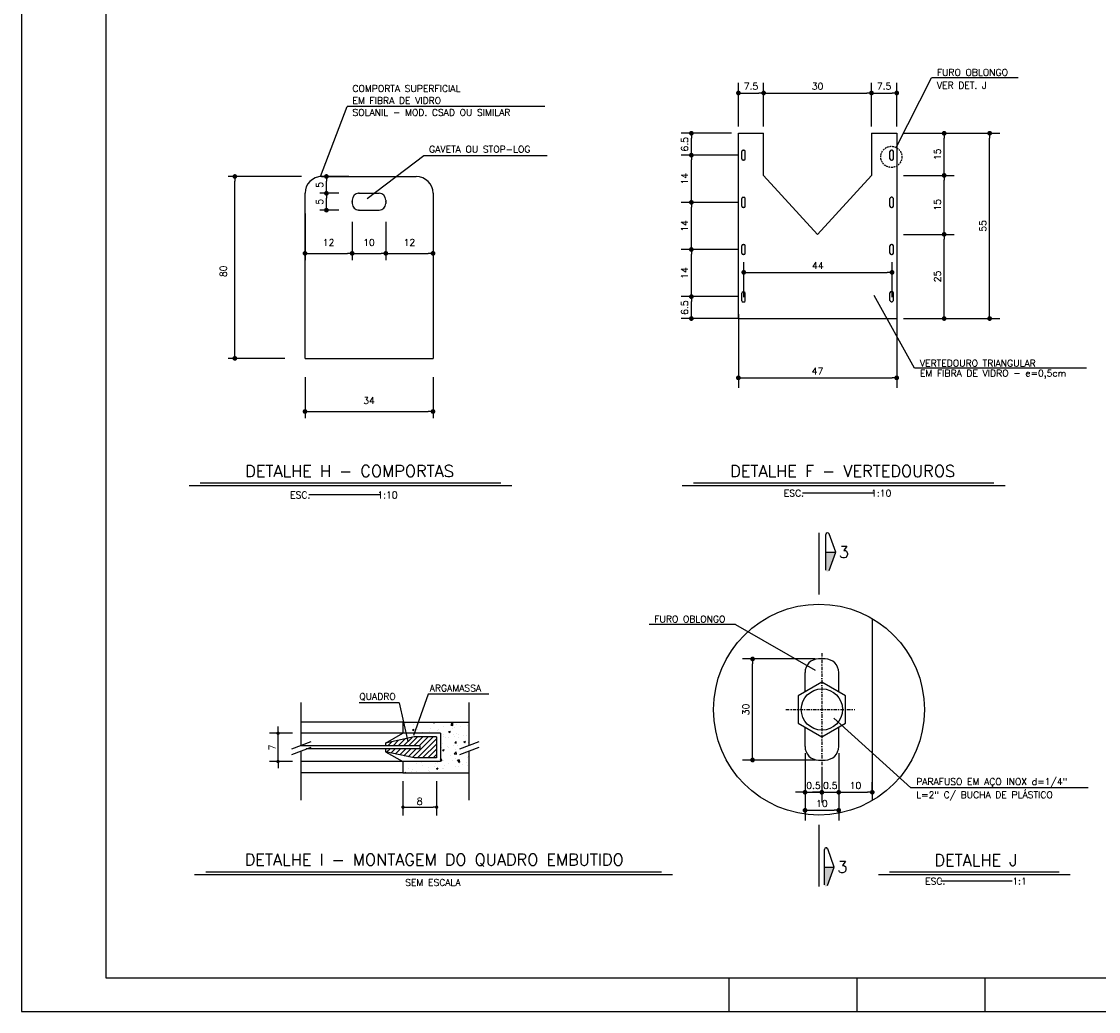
# Model space of a CAD drawing. Extents: x -11351 to -7146, y -6418 to -3448.
# Tile 1 of 10: x -11351 to -9753, y -6418 to -4948. Entities that reach past the tile are written whole.
import ezdxf
from ezdxf.enums import TextEntityAlignment as Align

# ---------------------------------------------------------------- set-up
doc = ezdxf.new("R2010")
doc.units = 0
doc.header["$LTSCALE"] = 10
doc.header["$MEASUREMENT"] = 0
for name, pattern in [('CENTERX2', [101.6, 63.5, -12.7, 12.7, -12.7]), ('DASHDOT', [1, 0.5, -0.25, 0, -0.25]), ('HIDDEN', [0.375, 0.25, -0.125])]:
    doc.linetypes.add(name, pattern=pattern)
doc.layers.get('0').update_dxf_attribs({"linetype": 'CONTINUOUS'})
doc.layers.get('DEFPOINTS').update_dxf_attribs({"linetype": 'CONTINUOUS'})
for name, color, linetype in [('EIXO', 7, 'DASHDOT'), ('PADRÃO', 5, 'CONTINUOUS'), ('RELAÇÀO', 2, 'CONTINUOUS'), ('TEXTO', 2, 'CONTINUOUS')]:
    doc.layers.add(name, color=color, linetype=linetype)
doc.styles.add('ROMAND', font='ROMANS.SHX', dxfattribs={"oblique": 15, "height": 800})
doc.styles.add('ROMANS', font='romans.shx')
doc.dimstyles.new('DIM1', dxfattribs={"dimtxt": 10, "dimasz": 7, "dimexe": 10, "dimexo": 20, "dimgap": 5, "dimtad": 1, "dimdec": 0, "dimzin": 0, "dimdsep": 46, "dimtxsty": 'ROMANS', "dimblk": 'DOT', "dimblk1": 'DOT', "dimblk2": 'DOT', "dimsah": 1, "dimcen": 0, "dimclrd": 6, "dimclre": 6, "dimclrt": 2, "dimadec": 0, "dimazin": 0, "dimtfac": 1e-07, "dimtdec": 0, "dimtix": 1, "dimtmove": 2, "dimatfit": 3, "dimldrblk": 'DOT', "dimfxl": 0, "dimtolj": 1, "dimtzin": 0, "dimarcsym": 0})

# ---------------------------------------------------------------- blocks, each defined once
blk = doc.blocks.new('DOT')
at = {"color": 0, "linetype": 'ByBlock'}
blk.add_line((-0.5, 0), (-1, 0), dxfattribs=at)
at = {"color": 0, "linetype": 'ByBlock', "const_width": 0.5}
blk.add_lwpolyline([(-0.25, 0, 1), (0.25, 0, 1)], format="xyb", close=True, dxfattribs=at)
blk = doc.blocks.new('*D4')
at = {"color": 9, "lineweight": -2}
for p, q in [((-10042.1, -5176.5), (-9966.7, -5176.5)), ((-9981.7, -5257), (-9981.7, -5183.5)), ((-10042.1, -5264), (-9966.7, -5264))]:
    blk.add_line(p, q, dxfattribs=at)
at = {"layer": 'DEFPOINTS', "color": 0}
for p in [(-10052.1, -5176.5), (-9981.7, -5176.5), (-10052.1, -5264)]:
    blk.add_point(p, dxfattribs=at)
at = {"color": 9, "lineweight": -2, "xscale": 7, "yscale": 7, "zscale": 7}
for p, rotation in [((-9981.7, -5176.5), 90), ((-9981.7, -5264), 270)]:
    blk.add_blockref('DOT', p, dxfattribs=dict(at, rotation=rotation))
at = {"color": 3, "insert": (-9991.7, -5220.3), "char_height": 10, "attachment_point": 5, "rotation": 90, "style": 'ROMANS'}
blk.add_mtext('\\A1;15', dxfattribs=at)
blk = doc.blocks.new('_DOT')
at = {"color": 0, "linetype": 'ByBlock'}
blk.add_line((-0.5, 0), (-1, 0), dxfattribs=at)
at = {"color": 0, "linetype": 'ByBlock', "const_width": 0.5}
blk.add_lwpolyline([(-0.25, 0, 1), (0.25, 0, 1)], format="xyb", close=True, dxfattribs=at)
blk = doc.blocks.new('*D5')
at = {"color": 9, "lineweight": -2}
for p, q in [((-10287.2, -5286.5), (-10371.9, -5286.5)), ((-10356.9, -5349.5), (-10356.9, -5293.5)), ((-10287.2, -5356.5), (-10371.9, -5356.5))]:
    blk.add_line(p, q, dxfattribs=at)
at = {"layer": 'DEFPOINTS', "color": 0}
for p in [(-10356.9, -5286.5), (-10277.2, -5286.5), (-10277.2, -5356.5)]:
    blk.add_point(p, dxfattribs=at)
at = {"color": 9, "lineweight": -2, "xscale": 7, "yscale": 7, "zscale": 7}
for p, rotation in [((-10356.9, -5286.5), 90), ((-10356.9, -5356.5), 270)]:
    blk.add_blockref('DOT', p, dxfattribs=dict(at, rotation=rotation))
at = {"color": 3, "insert": (-10366.9, -5321.5), "char_height": 10, "attachment_point": 5, "rotation": 90, "style": 'ROMANS'}
blk.add_mtext('\\A1;14', dxfattribs=at)
blk = doc.blocks.new('*D6')
at = {"color": 9, "lineweight": -2}
for p, q in [((-10042.1, -5114), (-9899.2, -5114)), ((-9914.2, -5382), (-9914.2, -5121)), ((-10042.1, -5389), (-9899.2, -5389))]:
    blk.add_line(p, q, dxfattribs=at)
at = {"layer": 'DEFPOINTS', "color": 0}
for p in [(-10052.1, -5114), (-9914.2, -5114), (-10052.1, -5389)]:
    blk.add_point(p, dxfattribs=at)
at = {"color": 9, "lineweight": -2, "xscale": 7, "yscale": 7, "zscale": 7}
for p, rotation in [((-9914.2, -5114), 90), ((-9914.2, -5389), 270)]:
    blk.add_blockref('DOT', p, dxfattribs=dict(at, rotation=rotation))
at = {"color": 3, "insert": (-9924.2, -5251.5), "char_height": 10, "attachment_point": 5, "rotation": 90, "style": 'ROMANS'}
blk.add_mtext('\\A1;55', dxfattribs=at)
blk = doc.blocks.new('*D7')
at = {"color": 9, "lineweight": -2}
for p, q in [((-10042.1, -5264), (-9966.7, -5264)), ((-9981.7, -5382), (-9981.7, -5271)), ((-10042.1, -5389), (-9966.7, -5389))]:
    blk.add_line(p, q, dxfattribs=at)
at = {"layer": 'DEFPOINTS', "color": 0}
for p in [(-10052.1, -5264), (-9981.7, -5264), (-10052.1, -5389)]:
    blk.add_point(p, dxfattribs=at)
at = {"color": 9, "lineweight": -2, "xscale": 7, "yscale": 7, "zscale": 7}
for p, rotation in [((-9981.7, -5264), 90), ((-9981.7, -5389), 270)]:
    blk.add_blockref('DOT', p, dxfattribs=dict(at, rotation=rotation))
at = {"color": 3, "insert": (-9991.7, -5326.5), "char_height": 10, "attachment_point": 5, "rotation": 90, "style": 'ROMANS'}
blk.add_mtext('\\A1;25', dxfattribs=at)
blk = doc.blocks.new('*D8')
at = {"color": 9, "lineweight": -2}
for p, q in [((-10287.1, -5382.5), (-10287.1, -5492)), ((-10052.1, -5382.5), (-10052.1, -5492)), ((-10280.1, -5477), (-10059.1, -5477))]:
    blk.add_line(p, q, dxfattribs=at)
at = {"layer": 'DEFPOINTS', "color": 0}
for p in [(-10287.1, -5372.5), (-10052.1, -5372.5), (-10052.1, -5477)]:
    blk.add_point(p, dxfattribs=at)
at = {"color": 9, "lineweight": -2, "xscale": 7, "yscale": 7, "zscale": 7, "rotation": 180}
blk.add_blockref('DOT', (-10287.1, -5477), dxfattribs=at)
at = {"color": 9, "lineweight": -2, "xscale": 7, "yscale": 7, "zscale": 7}
blk.add_blockref('DOT', (-10052.1, -5477), dxfattribs=at)
at = {"color": 3, "insert": (-10169.6, -5467), "char_height": 10, "attachment_point": 5, "style": 'ROMANS'}
blk.add_mtext('\\A1;47', dxfattribs=at)
blk = doc.blocks.new('*D9')
at = {"color": 9, "lineweight": -2}
for p, q in [((-10287.2, -5356.5), (-10371.9, -5356.5)), ((-10356.9, -5382), (-10356.9, -5363.5)), ((-10287.2, -5389), (-10371.9, -5389))]:
    blk.add_line(p, q, dxfattribs=at)
at = {"layer": 'DEFPOINTS', "color": 0}
for p in [(-10356.9, -5356.5), (-10277.2, -5356.5), (-10277.2, -5389)]:
    blk.add_point(p, dxfattribs=at)
at = {"color": 9, "lineweight": -2, "xscale": 7, "yscale": 7, "zscale": 7}
for p, rotation in [((-10356.9, -5356.5), 90), ((-10356.9, -5389), 270)]:
    blk.add_blockref('DOT', p, dxfattribs=dict(at, rotation=rotation))
at = {"color": 3, "insert": (-10366.9, -5372.8), "char_height": 10, "attachment_point": 5, "rotation": 90, "style": 'ROMANS'}
blk.add_mtext('\\A1;6.5', dxfattribs=at)
blk = doc.blocks.new('*D10')
at = {"color": 9, "lineweight": -2}
for p, q in [((-10279.2, -5357.4), (-10279.2, -5305.4)), ((-10059.1, -5357.4), (-10059.1, -5305.4)), ((-10272.2, -5320.4), (-10066.1, -5320.4))]:
    blk.add_line(p, q, dxfattribs=at)
at = {"layer": 'DEFPOINTS', "color": 0}
for p in [(-10059.1, -5320.4), (-10279.2, -5367.4), (-10059.1, -5367.4)]:
    blk.add_point(p, dxfattribs=at)
at = {"color": 9, "lineweight": -2, "xscale": 7, "yscale": 7, "zscale": 7, "rotation": 180}
blk.add_blockref('DOT', (-10279.2, -5320.4), dxfattribs=at)
at = {"color": 9, "lineweight": -2, "xscale": 7, "yscale": 7, "zscale": 7}
blk.add_blockref('DOT', (-10059.1, -5320.4), dxfattribs=at)
at = {"color": 3, "insert": (-10169.1, -5310.4), "char_height": 10, "attachment_point": 5, "style": 'ROMANS'}
blk.add_mtext('\\A1;44', dxfattribs=at)
blk = doc.blocks.new('*D11')
at = {"color": 9, "lineweight": -2}
for p, q in [((-10042.1, -5114), (-9966.7, -5114)), ((-9981.7, -5169.5), (-9981.7, -5121)), ((-10042.1, -5176.5), (-9966.7, -5176.5))]:
    blk.add_line(p, q, dxfattribs=at)
at = {"layer": 'DEFPOINTS', "color": 0}
for p in [(-10052.1, -5114), (-9981.7, -5114), (-10052.1, -5176.5)]:
    blk.add_point(p, dxfattribs=at)
at = {"color": 9, "lineweight": -2, "xscale": 7, "yscale": 7, "zscale": 7}
for p, rotation in [((-9981.7, -5114), 90), ((-9981.7, -5176.5), 270)]:
    blk.add_blockref('DOT', p, dxfattribs=dict(at, rotation=rotation))
at = {"color": 3, "insert": (-9991.7, -5145.3), "char_height": 10, "attachment_point": 5, "rotation": 90, "style": 'ROMANS'}
blk.add_mtext('\\A1;15', dxfattribs=at)
blk = doc.blocks.new('*D12')
at = {"color": 9, "lineweight": -2}
for p, q in [((-10089.6, -5104), (-10089.6, -5039.2)), ((-10052.1, -5104), (-10052.1, -5039.2)), ((-10082.6, -5054.2), (-10059.1, -5054.2))]:
    blk.add_line(p, q, dxfattribs=at)
at = {"layer": 'DEFPOINTS', "color": 0}
for p in [(-10052.1, -5054.2), (-10089.6, -5114), (-10052.1, -5114)]:
    blk.add_point(p, dxfattribs=at)
at = {"color": 9, "lineweight": -2, "xscale": 7, "yscale": 7, "zscale": 7, "rotation": 180}
blk.add_blockref('DOT', (-10089.6, -5054.2), dxfattribs=at)
at = {"color": 9, "lineweight": -2, "xscale": 7, "yscale": 7, "zscale": 7}
blk.add_blockref('DOT', (-10052.1, -5054.2), dxfattribs=at)
at = {"color": 3, "insert": (-10070.9, -5044.2), "char_height": 10, "attachment_point": 5, "style": 'ROMANS'}
blk.add_mtext('\\A1;7.5', dxfattribs=at)
blk = doc.blocks.new('*D13')
at = {"color": 9, "lineweight": -2}
for p, q in [((-10287.1, -5104), (-10287.1, -5039.2)), ((-10249.6, -5104), (-10249.6, -5039.2)), ((-10280.1, -5054.2), (-10256.6, -5054.2))]:
    blk.add_line(p, q, dxfattribs=at)
at = {"layer": 'DEFPOINTS', "color": 0}
for p in [(-10249.6, -5054.2), (-10287.1, -5114), (-10249.6, -5114)]:
    blk.add_point(p, dxfattribs=at)
at = {"color": 9, "lineweight": -2, "xscale": 7, "yscale": 7, "zscale": 7, "rotation": 180}
blk.add_blockref('DOT', (-10287.1, -5054.2), dxfattribs=at)
at = {"color": 9, "lineweight": -2, "xscale": 7, "yscale": 7, "zscale": 7}
blk.add_blockref('DOT', (-10249.6, -5054.2), dxfattribs=at)
at = {"color": 3, "insert": (-10268.4, -5044.2), "char_height": 10, "attachment_point": 5, "style": 'ROMANS'}
blk.add_mtext('\\A1;7.5', dxfattribs=at)
blk = doc.blocks.new('*D14')
at = {"color": 9, "lineweight": -2}
for p, q in [((-10249.6, -5104), (-10249.6, -5039.2)), ((-10089.6, -5104), (-10089.6, -5039.2)), ((-10242.6, -5054.2), (-10096.6, -5054.2))]:
    blk.add_line(p, q, dxfattribs=at)
at = {"layer": 'DEFPOINTS', "color": 0}
for p in [(-10089.6, -5054.2), (-10249.6, -5114), (-10089.6, -5114)]:
    blk.add_point(p, dxfattribs=at)
at = {"color": 9, "lineweight": -2, "xscale": 7, "yscale": 7, "zscale": 7, "rotation": 180}
blk.add_blockref('DOT', (-10249.6, -5054.2), dxfattribs=at)
at = {"color": 9, "lineweight": -2, "xscale": 7, "yscale": 7, "zscale": 7}
blk.add_blockref('DOT', (-10089.6, -5054.2), dxfattribs=at)
at = {"color": 3, "insert": (-10169.6, -5044.2), "char_height": 10, "attachment_point": 5, "style": 'ROMANS'}
blk.add_mtext('\\A1;30', dxfattribs=at)
blk = doc.blocks.new('*D15')
at = {"color": 9, "lineweight": -2}
for p, q in [((-10297.1, -5114), (-10371.9, -5114)), ((-10356.9, -5139.5), (-10356.9, -5121)), ((-10287.2, -5146.5), (-10371.9, -5146.5))]:
    blk.add_line(p, q, dxfattribs=at)
at = {"layer": 'DEFPOINTS', "color": 0}
for p in [(-10356.9, -5114), (-10287.1, -5114), (-10277.2, -5146.5)]:
    blk.add_point(p, dxfattribs=at)
at = {"color": 9, "lineweight": -2, "xscale": 7, "yscale": 7, "zscale": 7}
for p, rotation in [((-10356.9, -5114), 90), ((-10356.9, -5146.5), 270)]:
    blk.add_blockref('DOT', p, dxfattribs=dict(at, rotation=rotation))
at = {"color": 3, "insert": (-10366.9, -5130.3), "char_height": 10, "attachment_point": 5, "rotation": 90, "style": 'ROMANS'}
blk.add_mtext('\\A1;6.5', dxfattribs=at)
blk = doc.blocks.new('*D16')
at = {"color": 9, "lineweight": -2}
for p, q in [((-10287.2, -5216.5), (-10371.9, -5216.5)), ((-10356.9, -5279.5), (-10356.9, -5223.5)), ((-10287.2, -5286.5), (-10371.9, -5286.5))]:
    blk.add_line(p, q, dxfattribs=at)
at = {"layer": 'DEFPOINTS', "color": 0}
for p in [(-10356.9, -5216.5), (-10277.2, -5216.5), (-10277.2, -5286.5)]:
    blk.add_point(p, dxfattribs=at)
at = {"color": 9, "lineweight": -2, "xscale": 7, "yscale": 7, "zscale": 7}
for p, rotation in [((-10356.9, -5216.5), 90), ((-10356.9, -5286.5), 270)]:
    blk.add_blockref('DOT', p, dxfattribs=dict(at, rotation=rotation))
at = {"color": 3, "insert": (-10366.9, -5251.5), "char_height": 10, "attachment_point": 5, "rotation": 90, "style": 'ROMANS'}
blk.add_mtext('\\A1;14', dxfattribs=at)
blk = doc.blocks.new('*D17')
at = {"color": 9, "lineweight": -2}
for p, q in [((-10287.2, -5146.5), (-10371.9, -5146.5)), ((-10356.9, -5209.5), (-10356.9, -5153.5)), ((-10287.2, -5216.5), (-10371.9, -5216.5))]:
    blk.add_line(p, q, dxfattribs=at)
at = {"layer": 'DEFPOINTS', "color": 0}
for p in [(-10356.9, -5146.5), (-10277.2, -5146.5), (-10277.2, -5216.5)]:
    blk.add_point(p, dxfattribs=at)
at = {"color": 9, "lineweight": -2, "xscale": 7, "yscale": 7, "zscale": 7}
for p, rotation in [((-10356.9, -5146.5), 90), ((-10356.9, -5216.5), 270)]:
    blk.add_blockref('DOT', p, dxfattribs=dict(at, rotation=rotation))
at = {"color": 3, "insert": (-10366.9, -5181.5), "char_height": 10, "attachment_point": 5, "rotation": 90, "style": 'ROMANS'}
blk.add_mtext('\\A1;14', dxfattribs=at)
blk = doc.blocks.new('*D18')
at = {"color": 9, "lineweight": -2}
for p, q in [((-10188.2, -6034.3), (-10188.2, -6107.2)), ((-10163.2, -6054.3), (-10163.2, -6107.2)), ((-10195.2, -6092.2), (-10202.2, -6092.2)), ((-10188.2, -6092.2), (-10163.2, -6092.2)), ((-10156.2, -6092.2), (-10149.2, -6092.2))]:
    blk.add_line(p, q, dxfattribs=at)
at = {"layer": 'DEFPOINTS', "color": 0}
for p in [(-10188.2, -6024.3), (-10163.2, -6044.3), (-10163.2, -6092.2)]:
    blk.add_point(p, dxfattribs=at)
at = {"color": 9, "lineweight": -2, "xscale": 7, "yscale": 7, "zscale": 7}
blk.add_blockref('DOT', (-10188.2, -6092.2), dxfattribs=at)
at = {"color": 9, "lineweight": -2, "xscale": 7, "yscale": 7, "zscale": 7, "rotation": 180}
blk.add_blockref('DOT', (-10163.2, -6092.2), dxfattribs=at)
at = {"color": 3, "insert": (-10175.7, -6082.2), "char_height": 10, "attachment_point": 5, "style": 'ROMANS'}
blk.add_mtext('\\A1;0.5', dxfattribs=at)
blk = doc.blocks.new('*D19')
at = {"color": 9, "lineweight": -2}
for p, q in [((-10138.2, -6034.3), (-10138.2, -6107.2)), ((-10163.2, -6054.3), (-10163.2, -6107.2)), ((-10170.2, -6092.2), (-10177.2, -6092.2)), ((-10163.2, -6092.2), (-10138.2, -6092.2)), ((-10131.2, -6092.2), (-10124.2, -6092.2))]:
    blk.add_line(p, q, dxfattribs=at)
at = {"layer": 'DEFPOINTS', "color": 0}
for p in [(-10138.2, -6024.3), (-10163.2, -6044.3), (-10138.2, -6092.2)]:
    blk.add_point(p, dxfattribs=at)
at = {"color": 9, "lineweight": -2, "xscale": 7, "yscale": 7, "zscale": 7}
blk.add_blockref('DOT', (-10163.2, -6092.2), dxfattribs=at)
at = {"color": 9, "lineweight": -2, "xscale": 7, "yscale": 7, "zscale": 7, "rotation": 180}
blk.add_blockref('DOT', (-10138.2, -6092.2), dxfattribs=at)
at = {"color": 3, "insert": (-10150.7, -6082.2), "char_height": 10, "attachment_point": 5, "style": 'ROMANS'}
blk.add_mtext('\\A1;0.5', dxfattribs=at)
blk = doc.blocks.new('*D20')
at = {"color": 9, "lineweight": -2}
for p, q in [((-10138.2, -6064.3), (-10138.2, -6107.2)), ((-10088.4, -6094.5), (-10088.4, -6077.2)), ((-10131.2, -6092.2), (-10095.4, -6092.2))]:
    blk.add_line(p, q, dxfattribs=at)
at = {"layer": 'DEFPOINTS', "color": 0}
for p in [(-10138.2, -6054.3), (-10088.4, -6092.2), (-10088.4, -6104.5)]:
    blk.add_point(p, dxfattribs=at)
at = {"color": 9, "lineweight": -2, "xscale": 7, "yscale": 7, "zscale": 7, "rotation": 180}
blk.add_blockref('DOT', (-10138.2, -6092.2), dxfattribs=at)
at = {"color": 9, "lineweight": -2, "xscale": 7, "yscale": 7, "zscale": 7}
blk.add_blockref('DOT', (-10088.4, -6092.2), dxfattribs=at)
at = {"color": 3, "insert": (-10113.3, -6082.2), "char_height": 10, "attachment_point": 5, "style": 'ROMANS'}
blk.add_mtext('\\A1;10', dxfattribs=at)
blk = doc.blocks.new('*D21')
at = {"color": 9, "lineweight": -2}
for p, q in [((-10188.2, -6064.3), (-10188.2, -6134)), ((-10138.2, -6064.3), (-10138.2, -6134)), ((-10181.2, -6119), (-10145.2, -6119))]:
    blk.add_line(p, q, dxfattribs=at)
at = {"layer": 'DEFPOINTS', "color": 0}
for p in [(-10188.2, -6054.3), (-10138.2, -6054.3), (-10138.2, -6119)]:
    blk.add_point(p, dxfattribs=at)
at = {"color": 9, "lineweight": -2, "xscale": 7, "yscale": 7, "zscale": 7, "rotation": 180}
blk.add_blockref('DOT', (-10188.2, -6119), dxfattribs=at)
at = {"color": 9, "lineweight": -2, "xscale": 7, "yscale": 7, "zscale": 7}
blk.add_blockref('DOT', (-10138.2, -6119), dxfattribs=at)
at = {"color": 3, "insert": (-10163.2, -6109), "char_height": 10, "attachment_point": 5, "style": 'ROMANS'}
blk.add_mtext('\\A1;10', dxfattribs=at)
blk = doc.blocks.new('*D22')
at = {"color": 9, "lineweight": -2}
for p, q in [((-10173.2, -5894.3), (-10281, -5894.3)), ((-10266, -6037.3), (-10266, -5901.3)), ((-10173.2, -6044.3), (-10281, -6044.3))]:
    blk.add_line(p, q, dxfattribs=at)
at = {"layer": 'DEFPOINTS', "color": 0}
for p in [(-10266, -5894.3), (-10163.2, -5894.3), (-10163.2, -6044.3)]:
    blk.add_point(p, dxfattribs=at)
at = {"color": 9, "lineweight": -2, "xscale": 7, "yscale": 7, "zscale": 7}
for p, rotation in [((-10266, -5894.3), 90), ((-10266, -6044.3), 270)]:
    blk.add_blockref('DOT', p, dxfattribs=dict(at, rotation=rotation))
at = {"color": 3, "insert": (-10276, -5969.3), "char_height": 10, "attachment_point": 5, "rotation": 90, "style": 'ROMANS'}
blk.add_mtext('\\A1;30', dxfattribs=at)

msp = doc.modelspace()

# ---------------------------------------------------------------- hatches: boundary and pattern name
at = {"layer": 'RELAÇÀO', "ltscale": 0.2}
for points in [[(-10157.3, -5736), (-10142.7, -5736), (-10152.5, -5763.2, -0.841128), (-10157.3, -5762.4)], [(-10159.5, -6203.3), (-10144.9, -6203.3), (-10154.7, -6230.6, -0.841128), (-10159.5, -6229.7)]]:
    msp.add_hatch(color=2, dxfattribs=at).paths.add_polyline_path(points)

# ---------------------------------------------------------------- linework, layer by layer
at = {"color": 9}
for p, q in [((-10053, -5135.1), (-10000.3, -5031.6)), ((-9871.9, -5031.6), (-10000.3, -5031.6)), ((-10907.2, -5178.1), (-10867.8, -5074.3)), ((-10574.6, -5074.3), (-10867.8, -5074.3)), ((-10753.9, -5147.4), (-10838.1, -5211.1)), ((-10570.7, -5147.4), (-10753.9, -5147.4)), ((-10025.5, -5462.5), (-10085.6, -5354.7)), ((-9770.7, -5462.5), (-10025.5, -5462.5)), ((-10291.3, -5843.1), (-10419.7, -5843.1)), ((-10291.3, -5843.1), (-10173.1, -5911.1)), ((-10790.4, -5959.2), (-10850.1, -5959.2)), ((-10790.4, -5959.2), (-10777.9, -6017)), ((-10747.7, -5946.6), (-10769.3, -6008.1)), ((-10657.5, -5946.6), (-10747.7, -5946.6)), ((-10031.1, -6085.7), (-10145.5, -5982.1)), ((-9768.1, -6085.7), (-10031.1, -6085.7))]:
    msp.add_line(p, q, dxfattribs=at)
at = {"color": 3}
for p, q in [((-10287.1, -5389), (-10287.1, -5114)), ((-10287.1, -5114), (-10249.6, -5114)), ((-10249.6, -5176.5), (-10249.6, -5114)), ((-10089.6, -5114), (-10089.6, -5176.5)), ((-10089.6, -5114), (-10052.1, -5114)), ((-10052.1, -5114), (-10052.1, -5389)), ((-10905.3, -5178.1), (-10765.3, -5178.1)), ((-10249.6, -5176.5), (-10169.6, -5264)), ((-10169.6, -5264), (-10089.6, -5176.5)), ((-10930.3, -5448.1), (-10930.3, -5203.1)), ((-10850.3, -5203.1), (-10820.3, -5203.1)), ((-10740.3, -5203.1), (-10740.3, -5448.1)), ((-10860.3, -5213.1), (-10860.3, -5218.1)), ((-10810.3, -5213.1), (-10810.3, -5218.1)), ((-10850.3, -5228.1), (-10820.3, -5228.1)), ((-10287.1, -5389), (-10052.1, -5389)), ((-10930.3, -5448.1), (-10740.3, -5448.1)), ((-10088.4, -5834.4), (-10088.4, -6104.5))]:
    msp.add_line(p, q, dxfattribs=at)
at = {"color": 7}
for p, q in [((-10282.2, -5152), (-10282.2, -5141)), ((-10280.2, -5139), (-10279.2, -5139)), ((-10277.2, -5152), (-10277.2, -5141)), ((-10062.1, -5152), (-10062.1, -5141)), ((-10059.1, -5139), (-10060.1, -5139)), ((-10057.1, -5152), (-10057.1, -5141)), ((-10279.2, -5154), (-10280.2, -5154)), ((-10060.1, -5154), (-10059.1, -5154)), ((-10280.2, -5209), (-10279.2, -5209)), ((-10059.1, -5209), (-10060.1, -5209)), ((-10282.2, -5222), (-10282.2, -5211)), ((-10279.2, -5224), (-10280.2, -5224)), ((-10277.2, -5222), (-10277.2, -5211)), ((-10062.1, -5222), (-10062.1, -5211)), ((-10060.1, -5224), (-10059.1, -5224)), ((-10057.1, -5222), (-10057.1, -5211)), ((-10282.2, -5292), (-10282.2, -5281)), ((-10280.2, -5279), (-10279.2, -5279)), ((-10277.2, -5292), (-10277.2, -5281)), ((-10062.1, -5292), (-10062.1, -5281)), ((-10059.1, -5279), (-10060.1, -5279)), ((-10057.1, -5292), (-10057.1, -5281)), ((-10279.2, -5294), (-10280.2, -5294)), ((-10060.1, -5294), (-10059.1, -5294)), ((-10282.2, -5362.5), (-10282.2, -5351.5)), ((-10280.2, -5349.5), (-10279.2, -5349.5)), ((-10277.2, -5362.5), (-10277.2, -5351.5)), ((-10062.1, -5362), (-10062.1, -5351)), ((-10059.1, -5349), (-10060.1, -5349)), ((-10057.1, -5362), (-10057.1, -5351)), ((-10279.2, -5364.5), (-10280.2, -5364.5)), ((-10060.1, -5364), (-10059.1, -5364))]:
    msp.add_line(p, q, dxfattribs=at)
at = {"color": 9, "linetype": 'ByBlock'}
for p, q in [((-10935.3, -5178.1), (-11044.4, -5178.1)), ((-10865.3, -5178.1), (-10908.5, -5178.1)), ((-11034.4, -5448.1), (-11034.4, -5185.1)), ((-10898.5, -5196.1), (-10898.5, -5185.1)), ((-10880.3, -5203.1), (-10908.5, -5203.1)), ((-10880.3, -5203.1), (-10908.5, -5203.1)), ((-10898.5, -5221.1), (-10898.5, -5210.1)), ((-10930.3, -5233.1), (-10930.3, -5302.2)), ((-10880.3, -5228.1), (-10908.5, -5228.1)), ((-10740.3, -5233.1), (-10740.3, -5302.2)), ((-10860.3, -5245.6), (-10860.3, -5302.2)), ((-10860.3, -5245.6), (-10860.3, -5302.2)), ((-10810.3, -5245.6), (-10810.3, -5302.2)), ((-10810.3, -5245.6), (-10810.3, -5302.2)), ((-10923.3, -5292.2), (-10867.3, -5292.2)), ((-10853.3, -5292.2), (-10817.3, -5292.2)), ((-10803.3, -5292.2), (-10747.3, -5292.2)), ((-10960.3, -5448.1), (-11044.4, -5448.1)), ((-10930.3, -5476.1), (-10930.3, -5537)), ((-10740.3, -5476.1), (-10740.3, -5537)), ((-10923.3, -5527), (-10747.3, -5527)), ((-10949, -6004.7), (-10982.8, -6004.7)), ((-10970.3, -5999.7), (-10970.3, -5994.7)), ((-10970.3, -6002.2), (-10970.3, -5999.7)), ((-10970.3, -6046.5), (-10970.3, -6004.7)), ((-10949, -6046.5), (-10982.8, -6046.5)), ((-10970.3, -6049), (-10970.3, -6051.5)), ((-10970.3, -6051.5), (-10970.3, -6056.5)), ((-10785.1, -6075.6), (-10785.1, -6126.8)), ((-10735.1, -6075.6), (-10735.1, -6126.8)), ((-10782.6, -6114.3), (-10780.1, -6114.3)), ((-10780.1, -6114.3), (-10740.1, -6114.3)), ((-10737.6, -6114.3), (-10740.1, -6114.3))]:
    msp.add_line(p, q, dxfattribs=at)
at = {"color": 2}
for p, q in [((-10158.2, -5894.3), (-10168.2, -5894.3)), ((-10188.2, -5942.5), (-10188.2, -5914.3)), ((-10138.2, -5942.5), (-10138.2, -5914.3)), ((-10188.2, -6024.3), (-10188.2, -5996.1)), ((-10138.2, -6024.3), (-10138.2, -5996.1)), ((-10168.2, -6044.3), (-10158.2, -6044.3))]:
    msp.add_line(p, q, dxfattribs=at)
at = {"color": 9, "linetype": 'DASHDOT'}
for p, q in [((-10163.2, -5885.6), (-10163.2, -6053)), ((-10216.5, -5969.3), (-10114.4, -5969.3))]:
    msp.add_line(p, q, dxfattribs=at)
at = {"color": 9, "linetype": 'Continuous'}
for p, q in [((-10936.5, -5958.8), (-10936.5, -6022.4)), ((-10687.2, -5958.8), (-10687.2, -6022.4)), ((-10783.5, -5993), (-10783.5, -5993)), ((-10781.8, -5989.8), (-10781.8, -5989.8)), ((-10769.3, -5991.1), (-10769.3, -5991.1)), ((-10740.1, -5988.4), (-10739.9, -5988.1)), ((-10740.1, -5988.4), (-10737.9, -5988.6)), ((-10738.4, -5988.1), (-10737.6, -5988.6)), ((-10737.9, -5988.6), (-10737.9, -5988.1)), ((-10737.6, -5988.6), (-10737.4, -5988.1)), ((-10714, -5992.4), (-10711.1, -5989.4)), ((-10714, -5992.4), (-10710.7, -5992.9)), ((-10713.2, -5990.7), (-10711.4, -5988.6)), ((-10713.2, -5990.7), (-10711, -5990.9)), ((-10711, -5990.9), (-10711.4, -5988.6)), ((-10710.7, -5992.9), (-10711.1, -5989.4)), ((-10705.3, -5991.8), (-10705.3, -5991.8)), ((-10782.2, -6002.3), (-10782.2, -6002.3)), ((-10771, -5999.4), (-10768.4, -5998.4)), ((-10771, -5999.4), (-10769.1, -6000.7)), ((-10770.4, -6003.8), (-10770.4, -6003.8)), ((-10769.1, -6000.7), (-10768.4, -5998.4)), ((-10763, -5999.7), (-10763, -5999.7)), ((-10755.4, -6002.8), (-10755.4, -6002.8)), ((-10750.3, -6004.7), (-10750.3, -6004.7)), ((-10746.1, -6001.6), (-10746.1, -6001.6)), ((-10744, -5997.3), (-10744, -5997.3)), ((-10733.2, -6001.2), (-10733.2, -6001.2)), ((-10731.9, -5999.7), (-10731.9, -5999.7)), ((-10725, -6007), (-10725, -6007)), ((-10724.5, -5994.5), (-10724.5, -5994.5)), ((-10724.2, -6009.5), (-10724.2, -6009.5)), ((-10717.1, -6002.4), (-10714.5, -6001.4)), ((-10717.1, -6002.4), (-10715.2, -6003.7)), ((-10715.2, -6003.7), (-10714.5, -6001.4)), ((-10711.3, -5997.5), (-10711.3, -5997.5)), ((-10710.3, -6006.3), (-10710.3, -6006.3)), ((-10708.2, -5996.6), (-10708.2, -5996.6)), ((-10705.8, -6004.3), (-10705.8, -6004.3)), ((-10702.3, -6005.7), (-10702.3, -6005.7)), ((-10698.8, -5995.3), (-10698.8, -5995.3)), ((-10694.4, -6008.2), (-10694.4, -6008.2)), ((-10690.3, -6007.2), (-10690.3, -6007.2)), ((-10689.5, -5993.7), (-10689.5, -5993.7)), ((-10949.8, -6027.5), (-10921.3, -6016.6)), ((-10949.8, -6035.9), (-10921.3, -6025.1)), ((-10725.5, -6019.4), (-10725.5, -6019.4)), ((-10722.4, -6010.5), (-10722.4, -6010.5)), ((-10718.5, -6024.9), (-10718.5, -6024.9)), ((-10718, -6011.4), (-10718, -6011.4)), ((-10717.8, -6025.4), (-10717.8, -6025.4)), ((-10709.9, -6022.6), (-10709.9, -6022.6)), ((-10708.7, -6010.1), (-10708.7, -6010.1)), ((-10708, -6018.9), (-10706.2, -6016.8)), ((-10708, -6018.9), (-10705.8, -6019.1)), ((-10705.8, -6019.1), (-10706.2, -6016.8)), ((-10706.2, -6016.8), (-10706.2, -6016.8)), ((-10704.3, -6023), (-10704.3, -6023)), ((-10702.4, -6011.4), (-10702.4, -6011.4)), ((-10700.4, -6027.5), (-10672, -6016.6)), ((-10700.4, -6035.9), (-10672, -6025.1)), ((-10694.7, -6017.5), (-10692.1, -6016.5)), ((-10694.7, -6017.5), (-10692.9, -6018.8)), ((-10692.9, -6018.8), (-10692.1, -6016.5)), ((-10688, -6018.8), (-10688, -6018.8)), ((-10687.3, -6014.4), (-10687.3, -6014.4)), ((-10936.5, -6030.8), (-10936.5, -6103.8)), ((-10728.4, -6039.7), (-10728.4, -6039.7)), ((-10727.9, -6026.1), (-10727.9, -6026.1)), ((-10726.2, -6029.6), (-10723.6, -6028.6)), ((-10726.2, -6029.6), (-10724.4, -6030.9)), ((-10725.9, -6031.9), (-10725.9, -6031.9)), ((-10724.4, -6030.9), (-10723.6, -6028.6)), ((-10714.2, -6037.8), (-10714.2, -6037.8)), ((-10709.1, -6035.1), (-10706.1, -6032.1)), ((-10709.1, -6035.1), (-10705.7, -6035.7)), ((-10706.7, -6029.3), (-10706.7, -6029.3)), ((-10705.7, -6035.7), (-10706.1, -6032.1)), ((-10697.7, -6026.3), (-10697.7, -6026.3)), ((-10690.5, -6034.7), (-10690.5, -6034.7)), ((-10689.6, -6041.2), (-10689.6, -6041.2)), ((-10688.2, -6039.4), (-10688.2, -6039.4)), ((-10687.2, -6030.8), (-10687.2, -6103.8)), ((-10785, -6047.2), (-10785, -6047.2)), ((-10784, -6052.3), (-10784, -6052.3)), ((-10777.2, -6047.1), (-10777.2, -6047.1)), ((-10777.1, -6056.2), (-10777.1, -6056.2)), ((-10764.8, -6049.6), (-10764.8, -6049.6)), ((-10757.2, -6047.9), (-10757.2, -6047.9)), ((-10755.2, -6052.5), (-10755.2, -6052.5)), ((-10747.6, -6055.7), (-10747.6, -6055.7)), ((-10745.8, -6047.2), (-10745.8, -6047.2)), ((-10738.2, -6054.5), (-10738.2, -6054.5)), ((-10737.2, -6048.8), (-10737.2, -6048.8)), ((-10735.3, -6056.8), (-10732.7, -6055.8)), ((-10735.3, -6056.8), (-10733.5, -6058.1)), ((-10733.5, -6058.1), (-10732.7, -6055.8)), ((-10733.3, -6048.7), (-10733.3, -6048.7)), ((-10729.2, -6044.3), (-10727.9, -6042.6)), ((-10729.2, -6044.8), (-10727.4, -6045)), ((-10727.4, -6045), (-10727.9, -6042.6)), ((-10726.8, -6056.9), (-10726.8, -6056.9)), ((-10726.4, -6044.4), (-10726.4, -6044.4)), ((-10725.1, -6044.6), (-10725.1, -6044.6)), ((-10724.3, -6056.9), (-10724.3, -6056.9)), ((-10724, -6052.6), (-10724, -6052.6)), ((-10717.2, -6049.6), (-10717.2, -6049.6)), ((-10711.4, -6045), (-10711.4, -6045)), ((-10707.6, -6054.2), (-10707.6, -6054.2)), ((-10707.1, -6041.8), (-10707.1, -6041.8)), ((-10705, -6045.4), (-10705, -6045.4)), ((-10703.8, -6044.7), (-10701.2, -6043.7)), ((-10703.8, -6044.7), (-10702, -6046)), ((-10702.8, -6047.2), (-10701, -6045)), ((-10702.8, -6047.2), (-10700.6, -6047.3)), ((-10702.5, -6053.2), (-10702.5, -6053.2)), ((-10702, -6046), (-10701.2, -6043.7)), ((-10700.6, -6047.4), (-10701, -6045)), ((-10700.4, -6049.5), (-10700.4, -6049.5)), ((-10697.1, -6050.5), (-10697.1, -6050.5)), ((-10691, -6048.3), (-10691, -6048.3)), ((-10688.6, -6051.8), (-10688.6, -6051.8)), ((-10781.9, -6063.1), (-10781.2, -6062.4)), ((-10781.1, -6063.1), (-10781.2, -6062.4)), ((-10772.6, -6061.9), (-10772.6, -6061.9)), ((-10771.3, -6058.8), (-10771.3, -6058.8)), ((-10765.2, -6062.1), (-10765.2, -6062.1)), ((-10752.5, -6062.8), (-10752.5, -6062.8)), ((-10746.3, -6059.7), (-10746.3, -6059.7)), ((-10746.2, -6060.7), (-10746.2, -6060.7)), ((-10700.8, -6063.1), (-10700.8, -6063.1))]:
    msp.add_line(p, q, dxfattribs=at)
at = {"color": 7, "linetype": 'Continuous'}
for p, q in [((-10785.1, -5988.1), (-10936.5, -5988.1)), ((-10785.1, -6063.1), (-10936.5, -6063.1))]:
    msp.add_line(p, q, dxfattribs=at)
at = {"color": 5, "linetype": 'Continuous'}
for p, q in [((-10785.1, -5988.1), (-10687.2, -5988.1)), ((-10785.1, -5988.1), (-10785.1, -6004.7)), ((-10729.2, -6004.7), (-10785.1, -6004.7)), ((-10729.2, -6004.7), (-10729.2, -6046.5)), ((-10729.2, -6046.5), (-10785.1, -6046.5)), ((-10785.1, -6046.5), (-10785.1, -6063.1)), ((-10785.1, -6063.1), (-10687.2, -6063.1))]:
    msp.add_line(p, q, dxfattribs=at)
at = {"color": 3, "linetype": 'Continuous'}
for p, q in [((-10785.1, -6004.7), (-10936.5, -6004.7)), ((-10760, -6023.4), (-10760, -6027.8)), ((-10785.1, -6046.5), (-10936.5, -6046.5))]:
    msp.add_line(p, q, dxfattribs=at)
at = {"color": 2, "linetype": 'Continuous'}
for p, q in [((-10810.7, -6019.2), (-10785.1, -6004.7)), ((-10760, -6023.4), (-10936.5, -6023.4)), ((-10768.4, -6010), (-10810.7, -6019.2)), ((-10810.7, -6019.2), (-10810.7, -6023.4)), ((-10735.1, -6010), (-10768.4, -6010)), ((-10735.1, -6010), (-10735.1, -6041.2)), ((-10760, -6027.8), (-10928.5, -6027.8)), ((-10810.7, -6027.8), (-10810.7, -6032)), ((-10810.7, -6032), (-10785.1, -6046.5)), ((-10768.4, -6041.2), (-10810.7, -6032)), ((-10735.1, -6041.2), (-10768.4, -6041.2))]:
    msp.add_line(p, q, dxfattribs=at)
at = {"color": 0, "linetype": 'Continuous'}
for p, q in [((-10807.5, -6023.4), (-10801.2, -6017.1)), ((-10799.7, -6023.4), (-10791.3, -6015)), ((-10792, -6023.4), (-10781.4, -6012.8)), ((-10784.3, -6023.4), (-10771.5, -6010.7)), ((-10776.5, -6023.4), (-10763.1, -6010)), ((-10770.7, -6040.7), (-10739.9, -6010)), ((-10768.8, -6023.4), (-10755.4, -6010)), ((-10763.4, -6041.2), (-10735.1, -6012.9)), ((-10761.1, -6023.4), (-10747.7, -6010)), ((-10755.7, -6041.2), (-10735.1, -6020.6)), ((-10808.8, -6032.4), (-10804.1, -6027.8)), ((-10802.4, -6033.8), (-10796.4, -6027.8)), ((-10796.1, -6035.2), (-10788.7, -6027.8)), ((-10789.7, -6036.6), (-10780.9, -6027.8)), ((-10783.4, -6038), (-10773.2, -6027.8)), ((-10777, -6039.4), (-10765.5, -6027.8)), ((-10748, -6041.2), (-10735.1, -6028.3)), ((-10740.2, -6041.2), (-10735.1, -6036.1))]:
    msp.add_line(p, q, dxfattribs=at)
at = {"color": 2}
msp.add_lwpolyline([(-10128.2, -5949.1), (-10163.2, -5928.8), (-10198.3, -5949.1), (-10198.3, -5989.6), (-10163.2, -6009.8), (-10128.2, -5989.6)], close=True, dxfattribs=at)
at = {"color": 9, "linetype": 'ByBlock', "const_width": 2.5}
for points in [[(-10970.3, -6003.4, 1), (-10970.3, -6005.9, 1)], [(-10970.3, -6047.8, 1), (-10970.3, -6045.3, 1)], [(-10783.8, -6114.3, 1), (-10786.3, -6114.3, 1)], [(-10736.3, -6114.3, 1), (-10733.8, -6114.3, 1)]]:
    msp.add_lwpolyline(points, format="xyb", close=True, dxfattribs=at)
at = {"color": 9, "linetype": 'HIDDEN'}
msp.add_circle((-10060.1, -5149), 15.7, dxfattribs=at)
at = {"color": 9, "linetype": 'Continuous'}
msp.add_circle((-10167.5, -5969.5), 156.5, dxfattribs=at)
at = {"color": 2}
msp.add_circle((-10163.2, -5969.3), 30.6, dxfattribs=at)
at = {"color": 7}
for centre, start, end in [((-10280.2, -5141), 90, 180), ((-10279.2, -5141), 0, 90), ((-10060.1, -5141), 90, 180), ((-10059.1, -5141), 0, 90), ((-10280.2, -5152), 180, 270), ((-10279.2, -5152), 270, 0), ((-10060.1, -5152), 180, 270), ((-10059.1, -5152), 270, 0), ((-10280.2, -5211), 90, 180), ((-10279.2, -5211), 0, 90), ((-10060.1, -5211), 90, 180), ((-10059.1, -5211), 0, 90), ((-10280.2, -5222), 180, 270), ((-10279.2, -5222), 270, 0), ((-10060.1, -5222), 180, 270), ((-10059.1, -5222), 270, 0), ((-10280.2, -5281), 90, 180), ((-10279.2, -5281), 0, 90), ((-10060.1, -5281), 90, 180), ((-10059.1, -5281), 0, 90), ((-10280.2, -5292), 180, 270), ((-10279.2, -5292), 270, 0), ((-10060.1, -5292), 180, 270), ((-10059.1, -5292), 270, 0), ((-10280.2, -5351.5), 90, 180), ((-10279.2, -5351.5), 0, 90), ((-10060.1, -5351), 90, 180), ((-10059.1, -5351), 0, 90), ((-10280.2, -5362.5), 180, 270), ((-10279.2, -5362.5), 270, 0), ((-10060.1, -5362), 180, 270), ((-10059.1, -5362), 270, 0)]:
    msp.add_arc(centre, 2, start, end, dxfattribs=at)
at = {"color": 3, "linetype": 'ByBlock'}
msp.add_arc((-10905.3, -5203.1), 25, 90, 180, dxfattribs=at)
at = {"color": 3}
for centre, radius, start, end in [((-10765.3, -5203.1), 25, 0, 90), ((-10850.3, -5213.1), 10, 90, 180), ((-10820.3, -5213.1), 10, 0, 90), ((-10850.3, -5218.1), 10, 180, 270), ((-10820.3, -5218.1), 10, 270, 0)]:
    msp.add_arc(centre, radius, start, end, dxfattribs=at)
at = {"color": 2}
for centre, start, end in [((-10168.2, -5914.3), 90, 180), ((-10158.2, -5914.3), 0, 90), ((-10168.2, -6024.3), 180, 270), ((-10158.2, -6024.3), 270, 0)]:
    msp.add_arc(centre, 20, start, end, dxfattribs=at)
at = {"color": 9, "linetype": 'ByBlock'}
for p in [(-10905.3, -5178.1), (-10898.5, -5178.1), (-10898.5, -5203.1), (-10860.3, -5292.2), (-10810.3, -5292.2), (-10740.3, -5292.2), (-10740.3, -5527), (-10970.3, -6004.7), (-10735.1, -6114.3)]:
    msp.add_point(p, dxfattribs=at)
at = {"color": 3}
for p in [(-10850.3, -5203.1), (-10850.3, -5203.1), (-10860.3, -5215.6), (-10860.3, -5215.6), (-10810.3, -5215.6), (-10810.3, -5215.6), (-10850.3, -5228.1)]:
    msp.add_point(p, dxfattribs=at)
at = {"layer": 'DEFPOINTS', "color": 9, "linetype": 'ByBlock'}
for p in [(-11034.4, -5178.1), (-10785.1, -6063.1), (-10735.1, -6063.1)]:
    msp.add_point(p, dxfattribs=at)
at = {"layer": 'DEFPOINTS', "color": 0, "linetype": 'ByBlock'}
for p in [(-10835.3, -5178.1), (-10930.3, -5203.1), (-10740.3, -5203.1), (-10930.3, -5448.1), (-10930.3, -5448.1), (-10936.5, -6004.7), (-10936.5, -6046.5)]:
    msp.add_point(p, dxfattribs=at)
at = {"layer": 'EIXO', "color": 5, "linetype": 'CENTERX2', "ltscale": 1.5}
for p, q in [((-10167.5, -5706.9), (-10167.5, -5798.5)), ((-10167.5, -6140.4), (-10167.5, -6232))]:
    msp.add_line(p, q, dxfattribs=at)
at = {"layer": 'PADRÃO', "color": 2}
for p, q in [((-10301, -6417.6), (-10301, -6367.6)), ((-10111, -6417.6), (-10111, -6367.6)), ((-9921, -6417.6), (-9921, -6367.6))]:
    msp.add_line(p, q, dxfattribs=at)
msp.add_lwpolyline([(-11351, -3447.6), (-11351, -6417.6), (-7146, -6417.6), (-7146, -3447.6), (-11351, -3447.6)], dxfattribs=at)
at = {"layer": 'PADRÃO', "color": 1}
msp.add_lwpolyline([(-11226, -6367.6), (-7196, -6367.6), (-7196, -3497.6), (-11226, -3497.6)], close=True, dxfattribs=at)
at = {"layer": 'RELAÇÀO', "color": 2}
for p, q in [((-10157.3, -5762.4), (-10157.3, -5709.6)), ((-10142.7, -5736), (-10152.4, -5708.7)), ((-10157.3, -5736), (-10142.7, -5736)), ((-10152.5, -5763.2), (-10142.7, -5736)), ((-10159.5, -6229.7), (-10159.5, -6176.9)), ((-10144.9, -6203.3), (-10154.6, -6176.1)), ((-10159.5, -6203.3), (-10144.9, -6203.3)), ((-10154.7, -6230.6), (-10144.9, -6203.3))]:
    msp.add_line(p, q, dxfattribs=at)
for centre in [(-10154.8, -5709.6), (-10157, -6176.9)]:
    msp.add_arc(centre, 2.5, 19.7739, 180.0465, dxfattribs=at)
at = {"layer": 'TEXTO', "color": 7, "ltscale": 0.3}
for p, q in [((-11102.1, -5636.8), (-10623.2, -5636.8)), ((-10370.3, -5636.8), (-9891.4, -5636.8)), ((-11094.1, -6214.5), (-10384.8, -6214.5)), ((-10079.3, -6214.5), (-9794.6, -6214.5))]:
    msp.add_line(p, q, dxfattribs=at)
at = {"layer": 'TEXTO', "color": 6, "ltscale": 0.3}
for p, q in [((-11085.7, -5632.9), (-10639.6, -5632.9)), ((-10353.9, -5632.9), (-9907.8, -5632.9)), ((-11077.7, -6210.5), (-10401.2, -6210.5)), ((-10062.9, -6210.5), (-9811, -6210.5))]:
    msp.add_line(p, q, dxfattribs=at)
at = {"layer": 'TEXTO', "ltscale": 0.3}
for p, q in [((-10819.1, -5650.9), (-10924.6, -5650.9)), ((-10086.4, -5648.3), (-10191.9, -5648.3)), ((-9881, -6224.3), (-9986.5, -6224.3))]:
    msp.add_line(p, q, dxfattribs=at)

# ---------------------------------------------------------------- block references
at = {"color": 9, "linetype": 'ByBlock', "xscale": 7, "yscale": 7, "zscale": 7}
for p, rotation in [((-11034.4, -5178.1), 90), ((-10898.5, -5178.1), 90), ((-10898.5, -5203.1), 270), ((-10898.5, -5203.1), 90), ((-10898.5, -5228.1), 270), ((-10930.3, -5292.2), 180), ((-10860.3, -5292.2), 180), ((-10810.3, -5292.2), 180), ((-11034.4, -5448.1), 270), ((-10930.3, -5527), 180)]:
    msp.add_blockref('DOT', p, dxfattribs=dict(at, rotation=rotation))
for p in [(-10860.3, -5292.2), (-10810.3, -5292.2), (-10740.3, -5292.2), (-10740.3, -5527)]:
    msp.add_blockref('DOT', p, dxfattribs=at)

# ---------------------------------------------------------------- texts
at = {"color": 3, "style": 'ROMANS'}
for s, p in [('FURO OBLONGO', (-9992.5, -5028.6)), ('COMPORTA SUPERFICIAL ', (-10859.9, -5052.6)), ('VER DET. J', (-9992.5, -5047.8)), ('EM FIBRA DE VIDRO', (-10859.9, -5070.4)), ('SOLANIL - MOD. CSAD OU SIMILAR', (-10859.9, -5088.1)), ('GAVETA OU STOP-LOG', (-10746.1, -5142.7)), ('VERTEDOURO TRIANGULAR ', (-10017.7, -5460.3)), ('EM FIBRA DE VIDRO - e=0,5cm', (-10017.7, -5475.1)), ('FURO OBLONGO', (-10411.9, -5840.1)), ('QUADRO', (-10849.7, -5955)), ('ARGAMASSA', (-10745.2, -5942.6)), ('PARAFUSO EM AÇO INOX d=1/4"', (-10023.2, -6081.4)), ('L=2" C/ BUCHA DE PLÁSTICO', (-10023.2, -6101))]:
    msp.add_text(s, height=10, dxfattribs=at).set_placement(p)
at = {"color": 5, "style": 'ROMANS'}
for p in [(-10130.5, -5735.6), (-10132.7, -6203)]:
    msp.add_text('3', height=17.5, dxfattribs=at).set_placement(p, align=Align.MIDDLE)
at = {"color": 3, "linetype": 'ByBlock', "style": 'ROMANS'}
msp.add_text('7', height=10, rotation=90, dxfattribs=at).set_placement((-10979.1, -6025.6), align=Align.MIDDLE_CENTER)
msp.add_text('8', height=10, dxfattribs=at).set_placement((-10760.1, -6105.6), align=Align.MIDDLE_CENTER)
at = {"color": 3, "linetype": 'ByBlock', "char_height": 10, "attachment_point": 5, "rotation": 90, "style": 'ROMANS'}
for s, insert in [('\\A1;5', (-10908.5, -5190.6)), ('\\A1;5', (-10908.5, -5215.6)), ('\\A1;80', (-11051.5, -5318.9))]:
    msp.add_mtext(s, dxfattribs=dict(at, insert=insert))
at = {"color": 3, "linetype": 'ByBlock', "char_height": 10, "attachment_point": 5, "style": 'ROMANS'}
for s, insert in [('12', (-10895.3, -5276)), ('\\A1;10', (-10835.3, -5276)), ('12', (-10775.3, -5276)), ('34', (-10835.3, -5510.8))]:
    msp.add_mtext(s, dxfattribs=dict(at, insert=insert))
at = {"layer": 'TEXTO', "color": 5, "ltscale": 0.3, "style": 'ROMAND'}
for s, p in [('DETALHE H - COMPORTAS', (-10864.2, -5615.4)), ('DETALHE F - VERTEDOUROS', (-10132.4, -5615.4)), ('DETALHE I - MONTAGEM DO QUADRO EMBUTIDO', (-10738.6, -6193)), ('DETALHE J', (-9934.7, -6193))]:
    msp.add_text(s, height=17.5, rotation=360, dxfattribs=at).set_placement(p, align=Align.MIDDLE)
at = {"layer": 'TEXTO', "ltscale": 0.3, "style": 'ROMANS'}
for s, p in [('ESC.             1:10', (-10139.9, -5648.3)), ('ESC.             1:10', (-10872.6, -5650.9)), ('SEM ESCALA', (-10740.5, -6226.1)), ('ESC.             1:1', (-9934.5, -6224.3))]:
    msp.add_text(s, height=10, rotation=360, dxfattribs=at).set_placement(p, align=Align.MIDDLE)

# ---------------------------------------------------------------- dimensions: what is measured, and where the dimension line sits
at = {"color": 2}
for base, p1, p2, text, picture, middle in [((-10249.6, -5054.2), (-10287.1, -5114), (-10249.6, -5114), '7.5', '*D13', (-10268.4, -5044.2)), ((-10089.6, -5054.2), (-10249.6, -5114), (-10089.6, -5114), '30', '*D14', (-10169.6, -5044.2)), ((-10052.1, -5054.2), (-10089.6, -5114), (-10052.1, -5114), '7.5', '*D12', (-10070.9, -5044.2)), ((-10163.2, -6092.2), (-10188.2, -6024.3), (-10163.2, -6044.3), '0.5', '*D18', (-10175.7, -6082.2)), ((-10138.2, -6092.2), (-10163.2, -6044.3), (-10138.2, -6024.3), '0.5', '*D19', (-10150.7, -6082.2))]:
    dim = msp.add_linear_dim(base=base, p1=p1, p2=p2, text=text, dimstyle='DIM1', override={"dimexe": 15, "dimexo": 10, "dimlfac": 0.2, "dimclrd": 9, "dimclre": 9, "dimclrt": 3}, dxfattribs=at)
    dim.commit()
    dim.dimension.update_dxf_attribs({"geometry": picture, "text_midpoint": middle})
for base, p1, p2, text, picture, middle in [((-10356.9, -5114), (-10277.2, -5146.5), (-10287.1, -5114), '6.5', '*D15', (-10366.9, -5130.3)), ((-9914.2, -5114), (-10052.1, -5389), (-10052.1, -5114), '55', '*D6', (-9924.2, -5251.5)), ((-9981.7, -5114), (-10052.1, -5176.5), (-10052.1, -5114), '15', '*D11', (-9991.7, -5145.3)), ((-9981.7, -5176.5), (-10052.1, -5264), (-10052.1, -5176.5), '15', '*D4', (-9991.7, -5220.3)), ((-9981.7, -5264), (-10052.1, -5389), (-10052.1, -5264), '25', '*D7', (-9991.7, -5326.5)), ((-10356.9, -5356.5), (-10277.2, -5389), (-10277.2, -5356.5), '6.5', '*D9', (-10366.9, -5372.8))]:
    dim = msp.add_linear_dim(base=base, p1=p1, p2=p2, angle=90, text=text, dimstyle='DIM1', override={"dimexe": 15, "dimexo": 10, "dimlfac": 0.2, "dimclrd": 9, "dimclre": 9, "dimclrt": 3}, dxfattribs=at)
    dim.commit()
    dim.dimension.update_dxf_attribs({"geometry": picture, "text_midpoint": middle})
for base, p1, p2, picture, middle in [((-10356.9, -5146.5), (-10277.2, -5216.5), (-10277.2, -5146.5), '*D17', (-10366.9, -5181.5)), ((-10356.9, -5216.5), (-10277.2, -5286.5), (-10277.2, -5216.5), '*D16', (-10366.9, -5251.5)), ((-10356.9, -5286.5), (-10277.2, -5356.5), (-10277.2, -5286.5), '*D5', (-10366.9, -5321.5)), ((-10266, -5894.3), (-10163.2, -6044.3), (-10163.2, -5894.3), '*D22', (-10276, -5969.3))]:
    dim = msp.add_linear_dim(base=base, p1=p1, p2=p2, angle=90, dimstyle='DIM1', override={"dimexe": 15, "dimexo": 10, "dimlfac": 0.2, "dimclrd": 9, "dimclre": 9, "dimclrt": 3}, dxfattribs=at)
    dim.commit()
    dim.dimension.update_dxf_attribs({"geometry": picture, "text_midpoint": middle})
for base, p1, p2, picture, middle in [((-10059.1, -5320.4), (-10279.2, -5367.4), (-10059.1, -5367.4), '*D10', (-10169.1, -5310.4)), ((-10052.1, -5477), (-10287.1, -5372.5), (-10052.1, -5372.5), '*D8', (-10169.6, -5467)), ((-10138.2, -6119), (-10188.2, -6054.3), (-10138.2, -6054.3), '*D21', (-10163.2, -6109)), ((-10088.4, -6092.2), (-10138.2, -6054.3), (-10088.4, -6104.5), '*D20', (-10113.3, -6082.2))]:
    dim = msp.add_linear_dim(base=base, p1=p1, p2=p2, dimstyle='DIM1', override={"dimexe": 15, "dimexo": 10, "dimlfac": 0.2, "dimclrd": 9, "dimclre": 9, "dimclrt": 3}, dxfattribs=at)
    dim.commit()
    dim.dimension.update_dxf_attribs({"geometry": picture, "text_midpoint": middle})

doc.saveas('drawing.dxf')
